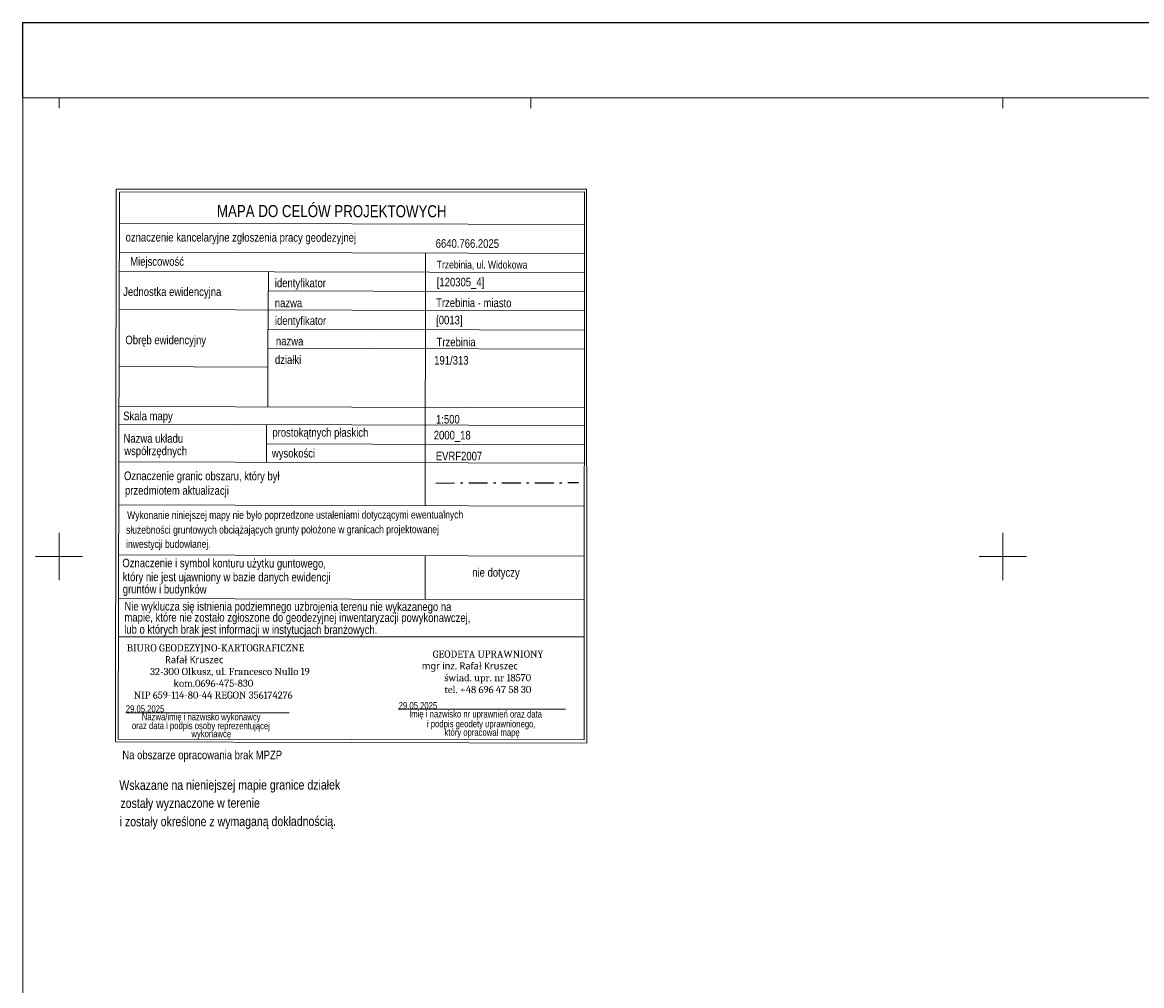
# Model space of a CAD drawing. Header units: metres. Extents: x 6605396 to 6605688, y 5559202 to 5559407.
# Tile 2 of 12: x 6605396 to 6605515, y 5559305 to 5559407. Entities that reach past the tile are written whole.
import ezdxf

# ---------------------------------------------------------------- set-up
doc = ezdxf.new("R2010")
doc.units = ezdxf.units.M
doc.header["$MEASUREMENT"] = 0
doc.linetypes.add('212-500', pattern=[3.5, 2, -0.625, 0.25, -0.625])
doc.layers.get('0').update_dxf_attribs({"color": 2, "linetype": 'CONTINUOUS', "lineweight": 5})
for name, color, linetype in [('312-budynek ewidencyjny', 7, 'CONTINUOUS'), ('995-Tekst dodatkowy duży', 7, 'CONTINUOUS'), ('996-Tekst dodatkowy mały', 7, 'CONTINUOUS'), ('Obszar opracowania', 7, 'CONTINUOUS'), ('Ramki i opis wydruku', 7, 'CONTINUOUS'), ('Wstawianie ramki sekcyjnej z opisem', 7, 'CONTINUOUS')]:
    doc.layers.add(name, color=color, linetype=linetype)
doc.styles.get("Standard").update_dxf_attribs({"font": 'Working1250.shx', "width": 0.75})
doc.styles.add('Style-Cambria', font='Cambria.ttf')

msp = doc.modelspace()

# ---------------------------------------------------------------- linework, layer by layer
at = {"layer": '312-budynek ewidencyjny', "color": 7, "linetype": 'Continuous', "lineweight": 13, "flags": 128}
for points in [[(6605406.069, 5559388.9), (6605455.892, 5559388.9), (6605455.936, 5559330.235), (6605406.003, 5559330.371)], [(6605406.417, 5559388.6), (6605455.673, 5559388.616), (6605455.661, 5559330.576), (6605406.28, 5559330.644)]]:
    msp.add_lwpolyline(points, close=True, dxfattribs=at)
for points in [[(6605406.409, 5559385.303), (6605455.673, 5559385.165)], [(6605406.401, 5559382.241), (6605455.673, 5559382.104)], [(6605438.841, 5559382.152), (6605438.801, 5559355.382)], [(6605406.401, 5559380.208), (6605455.673, 5559380.079)], [(6605422.209, 5559380.164), (6605422.128, 5559372.076)], [(6605422.189, 5559378.138), (6605455.673, 5559378.054)], [(6605406.385, 5559376.158), (6605455.673, 5559376.029)], [(6605422.148, 5559374.086), (6605455.673, 5559373.996)], [(6605422.139, 5559372.068), (6605455.673, 5559371.971)], [(6605422.139, 5559372.068), (6605422.139, 5559365.847)], [(6605406.377, 5559370.116), (6605422.139, 5559370.075)], [(6605406.36, 5559365.896), (6605455.665, 5559365.758)], [(6605406.36, 5559364.024), (6605455.665, 5559363.887)], [(6605421.977, 5559363.984), (6605421.977, 5559359.991)], [(6605421.977, 5559361.935), (6605455.665, 5559361.837)], [(6605406.352, 5559360.031), (6605455.665, 5559359.893)], [(6605406.336, 5559355.471), (6605455.665, 5559355.333)], [(6605406.328, 5559350.182), (6605455.665, 5559350.052)], [(6605438.801, 5559350.092), (6605438.793, 5559345.475)], [(6605406.312, 5559345.565), (6605455.665, 5559345.427)], [(6605406.304, 5559341.482), (6605455.665, 5559341.498)], [(6605407.098, 5559333.445), (6605424.405, 5559333.441)], [(6605435.95, 5559333.839), (6605453.655, 5559333.829)]]:
    msp.add_lwpolyline(points, dxfattribs=at)
at = {"layer": 'Obszar opracowania', "color": 7, "linetype": '212-500', "lineweight": 25, "flags": 128}
msp.add_lwpolyline([(6605439.919, 5559357.787), (6605455.058, 5559357.828)], dxfattribs=at)
msp.add_lwpolyline([(6605439.919, 5559357.787), (6605455.058, 5559357.828)], dxfattribs=at)
msp.add_lwpolyline([(6605439.919, 5559357.787), (6605455.058, 5559357.828)], dxfattribs=at)
msp.add_lwpolyline([(6605439.919, 5559357.787), (6605455.058, 5559357.828)], dxfattribs=at)
msp.add_lwpolyline([(6605439.919, 5559357.787), (6605455.058, 5559357.828)], dxfattribs=at)
msp.add_lwpolyline([(6605439.919, 5559357.787), (6605455.058, 5559357.828)], dxfattribs=at)
msp.add_lwpolyline([(6605439.919, 5559357.787), (6605455.058, 5559357.828)], dxfattribs=at)
msp.add_lwpolyline([(6605439.919, 5559357.787), (6605455.058, 5559357.828)], dxfattribs=at)
msp.add_lwpolyline([(6605439.919, 5559357.787), (6605455.058, 5559357.828)], dxfattribs=at)
msp.add_lwpolyline([(6605439.919, 5559357.787), (6605455.058, 5559357.828)], dxfattribs=at)
msp.add_lwpolyline([(6605439.919, 5559357.787), (6605455.058, 5559357.828)], dxfattribs=at)
msp.add_lwpolyline([(6605439.919, 5559357.787), (6605455.058, 5559357.828)], dxfattribs=at)
msp.add_lwpolyline([(6605439.919, 5559357.787), (6605455.058, 5559357.828)], dxfattribs=at)
msp.add_lwpolyline([(6605439.919, 5559357.787), (6605455.058, 5559357.828)], dxfattribs=at)
msp.add_lwpolyline([(6605439.919, 5559357.787), (6605455.058, 5559357.828)], dxfattribs=at)
msp.add_lwpolyline([(6605439.919, 5559357.787), (6605455.058, 5559357.828)], dxfattribs=at)
msp.add_lwpolyline([(6605439.919, 5559357.787), (6605455.058, 5559357.828)], dxfattribs=at)
msp.add_lwpolyline([(6605439.919, 5559357.787), (6605455.058, 5559357.828)], dxfattribs=at)
msp.add_lwpolyline([(6605439.919, 5559357.787), (6605455.058, 5559357.828)], dxfattribs=at)
msp.add_lwpolyline([(6605439.919, 5559357.787), (6605455.058, 5559357.828)], dxfattribs=at)
msp.add_lwpolyline([(6605439.919, 5559357.787), (6605455.058, 5559357.828)], dxfattribs=at)
msp.add_lwpolyline([(6605439.919, 5559357.787), (6605455.058, 5559357.828)], dxfattribs=at)
msp.add_lwpolyline([(6605439.919, 5559357.787), (6605455.058, 5559357.828)], dxfattribs=at)
msp.add_lwpolyline([(6605439.919, 5559357.787), (6605455.058, 5559357.828)], dxfattribs=at)
msp.add_lwpolyline([(6605439.919, 5559357.787), (6605455.058, 5559357.828)], dxfattribs=at)
msp.add_lwpolyline([(6605439.919, 5559357.787), (6605455.058, 5559357.828)], dxfattribs=at)
msp.add_lwpolyline([(6605439.919, 5559357.787), (6605455.058, 5559357.828)], dxfattribs=at)
msp.add_lwpolyline([(6605439.919, 5559357.787), (6605455.058, 5559357.828)], dxfattribs=at)
msp.add_lwpolyline([(6605439.919, 5559357.787), (6605455.058, 5559357.828)], dxfattribs=at)
msp.add_lwpolyline([(6605439.919, 5559357.787), (6605455.058, 5559357.828)], dxfattribs=at)
msp.add_lwpolyline([(6605439.919, 5559357.787), (6605455.058, 5559357.828)], dxfattribs=at)
msp.add_lwpolyline([(6605439.919, 5559357.787), (6605455.058, 5559357.828)], dxfattribs=at)
msp.add_lwpolyline([(6605439.919, 5559357.787), (6605455.058, 5559357.828)], dxfattribs=at)
msp.add_lwpolyline([(6605439.919, 5559357.787), (6605455.058, 5559357.828)], dxfattribs=at)
msp.add_lwpolyline([(6605439.919, 5559357.787), (6605455.058, 5559357.828)], dxfattribs=at)
msp.add_lwpolyline([(6605439.919, 5559357.787), (6605455.058, 5559357.828)], dxfattribs=at)
msp.add_lwpolyline([(6605439.919, 5559357.787), (6605455.058, 5559357.828)], dxfattribs=at)
msp.add_lwpolyline([(6605439.919, 5559357.787), (6605455.058, 5559357.828)], dxfattribs=at)
msp.add_lwpolyline([(6605439.919, 5559357.787), (6605455.058, 5559357.828)], dxfattribs=at)
msp.add_lwpolyline([(6605439.919, 5559357.787), (6605455.058, 5559357.828)], dxfattribs=at)
msp.add_lwpolyline([(6605439.919, 5559357.787), (6605455.058, 5559357.828)], dxfattribs=at)
msp.add_lwpolyline([(6605439.919, 5559357.787), (6605455.058, 5559357.828)], dxfattribs=at)
msp.add_lwpolyline([(6605439.919, 5559357.787), (6605455.058, 5559357.828)], dxfattribs=at)
msp.add_lwpolyline([(6605439.919, 5559357.787), (6605455.058, 5559357.828)], dxfattribs=at)
msp.add_lwpolyline([(6605439.919, 5559357.787), (6605455.058, 5559357.828)], dxfattribs=at)
msp.add_lwpolyline([(6605439.919, 5559357.787), (6605455.058, 5559357.828)], dxfattribs=at)
msp.add_lwpolyline([(6605439.919, 5559357.787), (6605455.058, 5559357.828)], dxfattribs=at)
msp.add_lwpolyline([(6605439.919, 5559357.787), (6605455.058, 5559357.828)], dxfattribs=at)
msp.add_lwpolyline([(6605439.919, 5559357.787), (6605455.058, 5559357.828)], dxfattribs=at)
msp.add_lwpolyline([(6605439.919, 5559357.787), (6605455.058, 5559357.828)], dxfattribs=at)
msp.add_lwpolyline([(6605439.919, 5559357.787), (6605455.058, 5559357.828)], dxfattribs=at)
msp.add_lwpolyline([(6605439.919, 5559357.787), (6605455.058, 5559357.828)], dxfattribs=at)
msp.add_lwpolyline([(6605439.919, 5559357.787), (6605455.058, 5559357.828)], dxfattribs=at)
msp.add_lwpolyline([(6605439.919, 5559357.787), (6605455.058, 5559357.828)], dxfattribs=at)
msp.add_lwpolyline([(6605439.919, 5559357.787), (6605455.058, 5559357.828)], dxfattribs=at)
msp.add_lwpolyline([(6605439.919, 5559357.787), (6605455.058, 5559357.828)], dxfattribs=at)
msp.add_lwpolyline([(6605439.919, 5559357.787), (6605455.058, 5559357.828)], dxfattribs=at)
msp.add_lwpolyline([(6605439.919, 5559357.787), (6605455.058, 5559357.828)], dxfattribs=at)
msp.add_lwpolyline([(6605439.919, 5559357.787), (6605455.058, 5559357.828)], dxfattribs=at)
msp.add_lwpolyline([(6605439.919, 5559357.787), (6605455.058, 5559357.828)], dxfattribs=at)
msp.add_lwpolyline([(6605439.919, 5559357.787), (6605455.058, 5559357.828)], dxfattribs=at)
msp.add_lwpolyline([(6605439.919, 5559357.787), (6605455.058, 5559357.828)], dxfattribs=at)
msp.add_lwpolyline([(6605439.919, 5559357.787), (6605455.058, 5559357.828)], dxfattribs=at)
msp.add_lwpolyline([(6605439.919, 5559357.787), (6605455.058, 5559357.828)], dxfattribs=at)
msp.add_lwpolyline([(6605439.919, 5559357.787), (6605455.058, 5559357.828)], dxfattribs=at)
msp.add_lwpolyline([(6605439.919, 5559357.787), (6605455.058, 5559357.828)], dxfattribs=at)
msp.add_lwpolyline([(6605439.919, 5559357.787), (6605455.058, 5559357.828)], dxfattribs=at)
msp.add_lwpolyline([(6605439.919, 5559357.787), (6605455.058, 5559357.828)], dxfattribs=at)
msp.add_lwpolyline([(6605439.919, 5559357.787), (6605455.058, 5559357.828)], dxfattribs=at)
msp.add_lwpolyline([(6605439.919, 5559357.787), (6605455.058, 5559357.828)], dxfattribs=at)
msp.add_lwpolyline([(6605439.919, 5559357.787), (6605455.058, 5559357.828)], dxfattribs=at)
msp.add_lwpolyline([(6605439.919, 5559357.787), (6605455.058, 5559357.828)], dxfattribs=at)
msp.add_lwpolyline([(6605439.919, 5559357.787), (6605455.058, 5559357.828)], dxfattribs=at)
msp.add_lwpolyline([(6605439.919, 5559357.787), (6605455.058, 5559357.828)], dxfattribs=at)
msp.add_lwpolyline([(6605439.919, 5559357.787), (6605455.058, 5559357.828)], dxfattribs=at)
msp.add_lwpolyline([(6605439.919, 5559357.787), (6605455.058, 5559357.828)], dxfattribs=at)
msp.add_lwpolyline([(6605439.919, 5559357.787), (6605455.058, 5559357.828)], dxfattribs=at)
msp.add_lwpolyline([(6605439.919, 5559357.787), (6605455.058, 5559357.828)], dxfattribs=at)
msp.add_lwpolyline([(6605439.919, 5559357.787), (6605455.058, 5559357.828)], dxfattribs=at)
msp.add_lwpolyline([(6605439.919, 5559357.787), (6605455.058, 5559357.828)], dxfattribs=at)
msp.add_lwpolyline([(6605439.919, 5559357.787), (6605455.058, 5559357.828)], dxfattribs=at)
msp.add_lwpolyline([(6605439.919, 5559357.787), (6605455.058, 5559357.828)], dxfattribs=at)
msp.add_lwpolyline([(6605439.919, 5559357.787), (6605455.058, 5559357.828)], dxfattribs=at)
msp.add_lwpolyline([(6605439.919, 5559357.787), (6605455.058, 5559357.828)], dxfattribs=at)
msp.add_lwpolyline([(6605439.919, 5559357.787), (6605455.058, 5559357.828)], dxfattribs=at)
msp.add_lwpolyline([(6605439.919, 5559357.787), (6605455.058, 5559357.828)], dxfattribs=at)
msp.add_lwpolyline([(6605439.919, 5559357.787), (6605455.058, 5559357.828)], dxfattribs=at)
msp.add_lwpolyline([(6605439.919, 5559357.787), (6605455.058, 5559357.828)], dxfattribs=at)
msp.add_lwpolyline([(6605439.919, 5559357.787), (6605455.058, 5559357.828)], dxfattribs=at)
msp.add_lwpolyline([(6605439.919, 5559357.787), (6605455.058, 5559357.828)], dxfattribs=at)
msp.add_lwpolyline([(6605439.919, 5559357.787), (6605455.058, 5559357.828)], dxfattribs=at)
msp.add_lwpolyline([(6605439.919, 5559357.787), (6605455.058, 5559357.828)], dxfattribs=at)
msp.add_lwpolyline([(6605439.919, 5559357.787), (6605455.058, 5559357.828)], dxfattribs=at)
msp.add_lwpolyline([(6605439.919, 5559357.787), (6605455.058, 5559357.828)], dxfattribs=at)
msp.add_lwpolyline([(6605439.919, 5559357.787), (6605455.058, 5559357.828)], dxfattribs=at)
msp.add_lwpolyline([(6605439.919, 5559357.787), (6605455.058, 5559357.828)], dxfattribs=at)
msp.add_lwpolyline([(6605439.919, 5559357.787), (6605455.058, 5559357.828)], dxfattribs=at)
msp.add_lwpolyline([(6605439.919, 5559357.787), (6605455.058, 5559357.828)], dxfattribs=at)
msp.add_lwpolyline([(6605439.919, 5559357.787), (6605455.058, 5559357.828)], dxfattribs=at)
msp.add_lwpolyline([(6605439.919, 5559357.787), (6605455.058, 5559357.828)], dxfattribs=at)
msp.add_lwpolyline([(6605439.919, 5559357.787), (6605455.058, 5559357.828)], dxfattribs=at)
msp.add_lwpolyline([(6605439.919, 5559357.787), (6605455.058, 5559357.828)], dxfattribs=at)
msp.add_lwpolyline([(6605439.919, 5559357.787), (6605455.058, 5559357.828)], dxfattribs=at)
msp.add_lwpolyline([(6605439.919, 5559357.787), (6605455.058, 5559357.828)], dxfattribs=at)
msp.add_lwpolyline([(6605439.919, 5559357.787), (6605455.058, 5559357.828)], dxfattribs=at)
msp.add_lwpolyline([(6605439.919, 5559357.787), (6605455.058, 5559357.828)], dxfattribs=at)
msp.add_lwpolyline([(6605439.919, 5559357.787), (6605455.058, 5559357.828)], dxfattribs=at)
msp.add_lwpolyline([(6605439.919, 5559357.787), (6605455.058, 5559357.828)], dxfattribs=at)
msp.add_lwpolyline([(6605439.919, 5559357.787), (6605455.058, 5559357.828)], dxfattribs=at)
msp.add_lwpolyline([(6605439.919, 5559357.787), (6605455.058, 5559357.828)], dxfattribs=at)
msp.add_lwpolyline([(6605439.919, 5559357.787), (6605455.058, 5559357.828)], dxfattribs=at)
msp.add_lwpolyline([(6605439.919, 5559357.787), (6605455.058, 5559357.828)], dxfattribs=at)
msp.add_lwpolyline([(6605439.919, 5559357.787), (6605455.058, 5559357.828)], dxfattribs=at)
msp.add_lwpolyline([(6605439.919, 5559357.787), (6605455.058, 5559357.828)], dxfattribs=at)
msp.add_lwpolyline([(6605439.919, 5559357.787), (6605455.058, 5559357.828)], dxfattribs=at)
msp.add_lwpolyline([(6605439.919, 5559357.787), (6605455.058, 5559357.828)], dxfattribs=at)
msp.add_lwpolyline([(6605439.919, 5559357.787), (6605455.058, 5559357.828)], dxfattribs=at)
msp.add_lwpolyline([(6605439.919, 5559357.787), (6605455.058, 5559357.828)], dxfattribs=at)
msp.add_lwpolyline([(6605439.919, 5559357.787), (6605455.058, 5559357.828)], dxfattribs=at)
msp.add_lwpolyline([(6605439.919, 5559357.787), (6605455.058, 5559357.828)], dxfattribs=at)
msp.add_lwpolyline([(6605439.919, 5559357.787), (6605455.058, 5559357.828)], dxfattribs=at)
msp.add_lwpolyline([(6605439.919, 5559357.787), (6605455.058, 5559357.828)], dxfattribs=at)
msp.add_lwpolyline([(6605439.919, 5559357.787), (6605455.058, 5559357.828)], dxfattribs=at)
msp.add_lwpolyline([(6605439.919, 5559357.787), (6605455.058, 5559357.828)], dxfattribs=at)
msp.add_lwpolyline([(6605439.919, 5559357.787), (6605455.058, 5559357.828)], dxfattribs=at)
msp.add_lwpolyline([(6605439.919, 5559357.787), (6605455.058, 5559357.828)], dxfattribs=at)
msp.add_lwpolyline([(6605439.919, 5559357.787), (6605455.058, 5559357.828)], dxfattribs=at)
msp.add_lwpolyline([(6605439.919, 5559357.787), (6605455.058, 5559357.828)], dxfattribs=at)
msp.add_lwpolyline([(6605439.919, 5559357.787), (6605455.058, 5559357.828)], dxfattribs=at)
msp.add_lwpolyline([(6605439.919, 5559357.787), (6605455.058, 5559357.828)], dxfattribs=at)
msp.add_lwpolyline([(6605439.919, 5559357.787), (6605455.058, 5559357.828)], dxfattribs=at)
msp.add_lwpolyline([(6605439.919, 5559357.787), (6605455.058, 5559357.828)], dxfattribs=at)
msp.add_lwpolyline([(6605439.919, 5559357.787), (6605455.058, 5559357.828)], dxfattribs=at)
msp.add_lwpolyline([(6605439.919, 5559357.787), (6605455.058, 5559357.828)], dxfattribs=at)
msp.add_lwpolyline([(6605439.919, 5559357.787), (6605455.058, 5559357.828)], dxfattribs=at)
msp.add_lwpolyline([(6605439.919, 5559357.787), (6605455.058, 5559357.828)], dxfattribs=at)
msp.add_lwpolyline([(6605439.919, 5559357.787), (6605455.058, 5559357.828)], dxfattribs=at)
msp.add_lwpolyline([(6605439.919, 5559357.787), (6605455.058, 5559357.828)], dxfattribs=at)
msp.add_lwpolyline([(6605439.919, 5559357.787), (6605455.058, 5559357.828)], dxfattribs=at)
msp.add_lwpolyline([(6605439.919, 5559357.787), (6605455.058, 5559357.828)], dxfattribs=at)
msp.add_lwpolyline([(6605439.919, 5559357.787), (6605455.058, 5559357.828)], dxfattribs=at)
msp.add_lwpolyline([(6605439.919, 5559357.787), (6605455.058, 5559357.828)], dxfattribs=at)
msp.add_lwpolyline([(6605439.919, 5559357.787), (6605455.058, 5559357.828)], dxfattribs=at)
msp.add_lwpolyline([(6605439.919, 5559357.787), (6605455.058, 5559357.828)], dxfattribs=at)
msp.add_lwpolyline([(6605439.919, 5559357.787), (6605455.058, 5559357.828)], dxfattribs=at)
msp.add_lwpolyline([(6605439.919, 5559357.787), (6605455.058, 5559357.828)], dxfattribs=at)
msp.add_lwpolyline([(6605439.919, 5559357.787), (6605455.058, 5559357.828)], dxfattribs=at)
msp.add_lwpolyline([(6605439.919, 5559357.787), (6605455.058, 5559357.828)], dxfattribs=at)
msp.add_lwpolyline([(6605439.919, 5559357.787), (6605455.058, 5559357.828)], dxfattribs=at)
msp.add_lwpolyline([(6605439.919, 5559357.787), (6605455.058, 5559357.828)], dxfattribs=at)
msp.add_lwpolyline([(6605439.919, 5559357.787), (6605455.058, 5559357.828)], dxfattribs=at)
msp.add_lwpolyline([(6605439.919, 5559357.787), (6605455.058, 5559357.828)], dxfattribs=at)
msp.add_lwpolyline([(6605439.919, 5559357.787), (6605455.058, 5559357.828)], dxfattribs=at)
msp.add_lwpolyline([(6605439.919, 5559357.787), (6605455.058, 5559357.828)], dxfattribs=at)
msp.add_lwpolyline([(6605439.919, 5559357.787), (6605455.058, 5559357.828)], dxfattribs=at)
msp.add_lwpolyline([(6605439.919, 5559357.787), (6605455.058, 5559357.828)], dxfattribs=at)
msp.add_lwpolyline([(6605439.919, 5559357.787), (6605455.058, 5559357.828)], dxfattribs=at)
msp.add_lwpolyline([(6605439.919, 5559357.787), (6605455.058, 5559357.828)], dxfattribs=at)
msp.add_lwpolyline([(6605439.919, 5559357.787), (6605455.058, 5559357.828)], dxfattribs=at)
msp.add_lwpolyline([(6605439.919, 5559357.787), (6605455.058, 5559357.828)], dxfattribs=at)
msp.add_lwpolyline([(6605439.919, 5559357.787), (6605455.058, 5559357.828)], dxfattribs=at)
msp.add_lwpolyline([(6605439.919, 5559357.787), (6605455.058, 5559357.828)], dxfattribs=at)
msp.add_lwpolyline([(6605439.919, 5559357.787), (6605455.058, 5559357.828)], dxfattribs=at)
msp.add_lwpolyline([(6605439.919, 5559357.787), (6605455.058, 5559357.828)], dxfattribs=at)
msp.add_lwpolyline([(6605439.919, 5559357.787), (6605455.058, 5559357.828)], dxfattribs=at)
msp.add_lwpolyline([(6605439.919, 5559357.787), (6605455.058, 5559357.828)], dxfattribs=at)
msp.add_lwpolyline([(6605439.919, 5559357.787), (6605455.058, 5559357.828)], dxfattribs=at)
msp.add_lwpolyline([(6605439.919, 5559357.787), (6605455.058, 5559357.828)], dxfattribs=at)
msp.add_lwpolyline([(6605439.919, 5559357.787), (6605455.058, 5559357.828)], dxfattribs=at)
msp.add_lwpolyline([(6605439.919, 5559357.787), (6605455.058, 5559357.828)], dxfattribs=at)
msp.add_lwpolyline([(6605439.919, 5559357.787), (6605455.058, 5559357.828)], dxfattribs=at)
msp.add_lwpolyline([(6605439.919, 5559357.787), (6605455.058, 5559357.828)], dxfattribs=at)
msp.add_lwpolyline([(6605439.919, 5559357.787), (6605455.058, 5559357.828)], dxfattribs=at)
msp.add_lwpolyline([(6605439.919, 5559357.787), (6605455.058, 5559357.828)], dxfattribs=at)
msp.add_lwpolyline([(6605439.919, 5559357.787), (6605455.058, 5559357.828)], dxfattribs=at)
msp.add_lwpolyline([(6605439.919, 5559357.787), (6605455.058, 5559357.828)], dxfattribs=at)
msp.add_lwpolyline([(6605439.919, 5559357.787), (6605455.058, 5559357.828)], dxfattribs=at)
msp.add_lwpolyline([(6605439.919, 5559357.787), (6605455.058, 5559357.828)], dxfattribs=at)
msp.add_lwpolyline([(6605439.919, 5559357.787), (6605455.058, 5559357.828)], dxfattribs=at)
msp.add_lwpolyline([(6605439.919, 5559357.787), (6605455.058, 5559357.828)], dxfattribs=at)
msp.add_lwpolyline([(6605439.919, 5559357.787), (6605455.058, 5559357.828)], dxfattribs=at)
msp.add_lwpolyline([(6605439.919, 5559357.787), (6605455.058, 5559357.828)], dxfattribs=at)
msp.add_lwpolyline([(6605439.919, 5559357.787), (6605455.058, 5559357.828)], dxfattribs=at)
msp.add_lwpolyline([(6605439.919, 5559357.787), (6605455.058, 5559357.828)], dxfattribs=at)
msp.add_lwpolyline([(6605439.919, 5559357.787), (6605455.058, 5559357.828)], dxfattribs=at)
msp.add_lwpolyline([(6605439.919, 5559357.787), (6605455.058, 5559357.828)], dxfattribs=at)
msp.add_lwpolyline([(6605439.919, 5559357.787), (6605455.058, 5559357.828)], dxfattribs=at)
msp.add_lwpolyline([(6605439.919, 5559357.787), (6605455.058, 5559357.828)], dxfattribs=at)
msp.add_lwpolyline([(6605439.919, 5559357.787), (6605455.058, 5559357.828)], dxfattribs=at)
msp.add_lwpolyline([(6605439.919, 5559357.787), (6605455.058, 5559357.828)], dxfattribs=at)
msp.add_lwpolyline([(6605439.919, 5559357.787), (6605455.058, 5559357.828)], dxfattribs=at)
msp.add_lwpolyline([(6605439.919, 5559357.787), (6605455.058, 5559357.828)], dxfattribs=at)
at = {"layer": 'Ramki i opis wydruku', "color": 7, "linetype": 'Continuous', "lineweight": 13, "flags": 128}
for points in [[(6605396.12, 5559398.58), (6605688.12, 5559398.58), (6605688.12, 5559406.58), (6605396.12, 5559406.58)], [(6605396.17, 5559201.63), (6605688.07, 5559201.63), (6605688.07, 5559406.53), (6605396.17, 5559406.53)], [(6605396.17, 5559201.58), (6605688.07, 5559201.58), (6605688.07, 5559398.58), (6605396.17, 5559398.58)]]:
    msp.add_lwpolyline(points, close=True, dxfattribs=at)
at = {"layer": 'Wstawianie ramki sekcyjnej z opisem', "color": 7, "linetype": 'Continuous', "lineweight": 13, "flags": 128}
for points in [[(6605400, 5559397.5), (6605400, 5559398.58)], [(6605450, 5559397.5), (6605450, 5559398.58)], [(6605500, 5559397.5), (6605500, 5559398.58)], [(6605400, 5559347.5), (6605400, 5559352.5)], [(6605500, 5559347.5), (6605500, 5559352.5)], [(6605397.5, 5559350), (6605402.5, 5559350)], [(6605497.5, 5559350), (6605502.5, 5559350)]]:
    msp.add_lwpolyline(points, dxfattribs=at)

# ---------------------------------------------------------------- texts
at = {"color": 5, "linetype": 'Continuous', "lineweight": 0, "char_height": 0.75, "width": 51, "attachment_point": 1, "style": 'Style-Cambria'}
for s, insert in [('\\pt31.65;BIURO GEODEZYJNO-KARTOGRAFICZNE\\P\\fLucida Calligraphy|b0|i0|c00|p71;                Rafa\\fTimes New Roman|b0|i0|c238238|p23;ł\\fLucida Calligraphy|b0|i0|c00|p71; Kruszec\\P\\fCambria|b0|i0|c238238|p23;          32-300 Olkusz, ul. Francesco Nullo 19\\P                    kom.0696-475-830\\P   NIP 659-114-80-44 REGON 356174276\\P', (6605407.180832, 5559340.703431)), ('\\pt31.65;                 GEODETA UPRAWNIONY\\P\\fLucida Calligraphy|b0|i0|c00|p71;            mgr inz. Rafa\\fTimes New Roman|b0|i0|c238238|p23;ł\\fLucida Calligraphy|b0|i0|c00|p71; Kruszec\\P\\fCambria|b0|i0|c238238|p23;                      świad. upr. nr 18570\\P                      tel. +48 696 47 58 30', (6605435.393548, 5559340.041952))]:
    msp.add_mtext(s, dxfattribs=dict(at, insert=insert))
at = {"layer": '995-Tekst dodatkowy duży', "color": 7, "linetype": 'Continuous', "lineweight": 13, "insert": (6605416.734428, 5559385.948667), "char_height": 1.276, "attachment_point": 7, "rotation": 359.92299444, "line_spacing_factor": 0.6}
msp.add_mtext('\\fArial|b0|i0|c238238|p39;\\H1x;\\W0.79;MAPA DO CELÓW PROJEKTOWYCH ', dxfattribs=at)
at = {"layer": '996-Tekst dodatkowy mały', "color": 7, "linetype": 'Continuous', "lineweight": 13, "attachment_point": 7, "line_spacing_factor": 0.6}
for s, insert, char_height, rotation in [('\\fArial|b0|i0|c238238|p39;\\H1x;\\W0.79;oznaczenie kancelaryjne zgłoszenia pracy geodezyjnej', (6605407.053576, 5559383.096334), 0.911, 359.92001506), ('\\fArial|b0|i0|c238238|p39;\\H1x;\\W0.79;6640.766.2025', (6605439.912523, 5559382.695334), 0.911, 359.90998831), ('\\fArial|b0|i0|c238238|p39;\\H1x;\\W0.79;Miejscowość', (6605407.541401, 5559380.532334), 0.911, 359.88701264), ('\\fArial|b0|i0|c238238|p39;\\H1x;\\W0.79;Trzebinia, ul. Widokowa', (6605440.022523, 5559380.362667), 0.82, 359.90001877), ('\\fArial|b0|i0|c238238|p39;\\H1x;\\W0.79;Jednostka ewidencyjna', (6605406.798661, 5559377.329334), 0.911, 359.93600058), ('\\fArial|b0|i0|c238238|p39;\\H1x;\\W0.79;identyfikator', (6605422.866481, 5559378.257334), 0.911, 359.90202421), ('\\fArial|b0|i0|c238238|p39;\\H1x;\\W0.79;[120305_4]', (6605440.025459, 5559378.347334), 0.911, 359.89801342), ('\\fArial|b0|i0|c238238|p39;\\H1x;\\W0.79;Trzebinia - miasto ', (6605439.954491, 5559376.416334), 0.911, 359.90397227), ('\\fArial|b0|i0|c238238|p39;\\H1x;\\W0.79;nazwa', (6605422.865656, 5559376.401334), 0.911, 359.93502655), ('\\fArial|b0|i0|c238238|p39;\\H1x;\\W0.79;Obręb ewidencyjny', (6605407.030555, 5559372.217334), 0.911, 359.91600436), ('\\fArial|b0|i0|c238238|p39;\\H1x;\\W0.79;identyfikator', (6605422.88047, 5559374.263334), 0.911, 359.90001877), ('\\fArial|b0|i0|c238238|p39;\\H1x;\\W0.79;[0013]', (6605439.960449, 5559374.318334), 0.911, 359.89600807), ('\\fArial|b0|i0|c238238|p39;\\H1x;\\W0.79;nazwa', (6605422.98702, 5559372.353335), 0.911, 359.81499165), ('\\fArial|b0|i0|c238238|p39;\\H1x;\\W0.79;Trzebinia', (6605440.005481, 5559372.261334), 0.911, 359.90202421), ('\\fArial|b0|i0|c238238|p39;\\H1x;\\W0.79;działki', (6605422.87302, 5559370.385335), 0.911, 359.81499165), ('\\fArial|b0|i0|c238238|p39;\\H1x;\\W0.79;191/313', (6605439.755777, 5559370.314333), 0.911, 359.9580022), ('\\fArial|b0|i0|c238238|p39;\\H1x;\\W0.79;Skala mapy', (6605406.800528, 5559364.163334), 0.911, 359.91101964), ('\\fArial|b0|i0|c238238|p39;\\H1x;\\W0.79;1:500', (6605439.947286, 5559364.076333), 0.911, 0.05397261), ('\\fArial|b0|i0|c238238|p39;\\H1x;\\W0.79;Nazwa układu ', (6605406.834677, 5559362.045334), 0.911, 359.93897996), ('\\fArial|b0|i0|c238238|p39;\\H1x;\\W0.79;prostokątnych płaskich', (6605422.605629, 5559362.421334), 0.911, 359.92998452), ('\\fArial|b0|i0|c238238|p39;\\H1x;\\W0.79;2000_18', (6605439.707777, 5559362.141333), 0.911, 359.9580022), ('\\fArial|b0|i0|c238238|p39;\\H1x;\\W0.79;współrzędnych', (6605406.910534, 5559360.465334), 0.911, 359.91199366), ('\\fArial|b0|i0|c238238|p39;\\H1x;\\W0.79;wysokości', (6605422.554677, 5559360.217334), 0.911, 359.93897996), ('\\fArial|b0|i0|c238238|p39;\\H1x;\\W0.79;EVRF2007', (6605439.920682, 5559360.180334), 0.911, 359.94001128), ('\\fArial|b0|i0|c238238|p39;\\H1x;\\W0.79;Oznaczenie granic obszaru, który był', (6605406.886502, 5559357.821334), 0.911, 359.90597762), ('\\fArial|b0|i0|c238238|p39;\\H1x;\\W0.79;przedmiotem aktualizacji', (6605406.989475, 5559356.283334), 0.911, 359.90099289), ('\\fArial|b0|i0|c238238|p39;\\H1x;\\W0.79;Wykonanie niniejszej mapy nie było poprzedzone ustaleniami dotyczącymi ewentualnych', (6605407.218482, 5559353.724667), 0.82, 0.10101256), ('\\fArial|b0|i0|c238238|p39;\\H1x;\\W0.79;służebności gruntowych obciążających grunty położone w granicach projektowanej', (6605407.109482, 5559352.167667), 0.82, 0.10101256), ('\\fArial|b0|i0|c238238|p39;\\H1x;\\W0.79;inwestycji budowlanej.', (6605407.110482, 5559350.664667), 0.82, 0.10101256), ('\\fArial|b0|i0|c238238|p39;\\H1x;\\W0.79;Oznaczenie i symbol konturu użytku guntowego,', (6605406.713507, 5559348.585334), 0.911, 359.90700894), ('\\fArial|b0|i0|c238238|p39;\\H1x;\\W0.79;nie dotyczy', (6605443.786613, 5559347.590334), 0.911, 359.92700514), ('\\fArial|b0|i0|c238238|p39;\\H1x;\\W0.79;który nie jest ujawniony w bazie danych ewidencji', (6605406.74755, 5559347.118334), 0.911, 359.91497304), ('\\fArial|b0|i0|c238238|p39;\\H1x;\\W0.79;gruntów i budynków', (6605406.752481, 5559345.824334), 0.911, 359.90202421), ('\\fArial|b0|i0|c238238|p39;\\H1x;\\W0.79;Nie wyklucza się istnienia podziemnego uzbrojenia terenu nie wykazanego na ', (6605406.929534, 5559344.008334), 0.911, 359.91199366), ('\\fArial|b0|i0|c238238|p39;\\H1x;\\W0.79;mapie, które nie zostało zgłoszone do geodezyjnej inwentaryzacji powykonawczej,', (6605406.930592, 5559342.841334), 0.911, 359.92299444), ('\\fArial|b0|i0|c238238|p39;\\H1x;\\W0.79;lub o których brak jest informacji w instytucjach branżowych.', (6605406.91155, 5559341.561334), 0.911, 359.91497304), ('\\fArial|b0|i0|c238238|p39;\\H1x;\\W0.79;29.05.2025', (6605407.079588, 5559333.493), 0.738, 359.90397227), ('\\fArial|b0|i0|c238238|p39;\\H1x;\\W0.79;Nazwa/imię i nazwisko wykonawcy', (6605408.770609, 5559332.441), 0.738, 359.90901429), ('\\fArial|b0|i0|c238238|p39;\\H1x;\\W0.79;29.05.2025', (6605435.996588, 5559333.841), 0.738, 359.90397227), ('\\fArial|b0|i0|c238238|p39;\\H1x;\\W0.79;Imię i nazwisko nr uprawnień oraz data', (6605437.098588, 5559332.74), 0.738, 359.90397227), ('\\fArial|b0|i0|c238238|p39;\\H1x;\\W0.79;oraz data i podpis osoby reprezentującej', (6605407.725734, 5559331.498), 0.738, 359.93800593), ('\\fArial|b0|i0|c238238|p39;\\H1x;\\W0.79;i podpis geodety uprawnionego,', (6605438.988618, 5559331.695), 0.738, 359.91101964), ('\\fArial|b0|i0|c238238|p39;\\H1x;\\W0.79;wykonawcę', (6605414.027721, 5559330.641), 0.738, 359.93502655), ('\\fArial|b0|i0|c238238|p39;\\H1x;\\W0.79;który opracował mapę', (6605440.843833, 5559330.787), 0.738, 359.96098158), ('\\fArial|b0|i0|c238238|p39;\\H1x;\\W0.79;Na obszarze opracowania brak MPZP', (6605406.70783, 5559328.257333), 0.911, 359.96797166), ('\\fArial|b0|i0|c238238|p39;\\H1x;\\W0.79;Wskazane na nieniejszej mapie granice działek', (6605406.391595, 5559324.971667), 1.012, 0.10101256), ('\\fArial|b0|i0|c238238|p39;\\H1x;\\W0.79;zostały wyznaczone w terenie', (6605406.511595, 5559323.061667), 1.012, 0.10101256), ('\\fArial|b0|i0|c238238|p39;\\H1x;\\W0.79;i zostały określone z wymaganą dokładnością.', (6605406.428595, 5559321.111334), 1.013, 0.10101256)]:
    msp.add_mtext(s, dxfattribs=dict(at, insert=insert, char_height=char_height, rotation=rotation))

doc.saveas('drawing.dxf')
